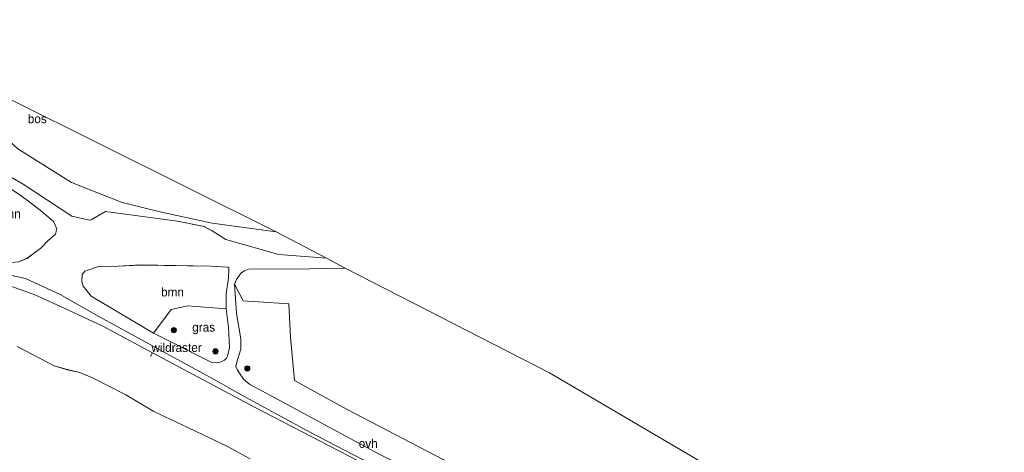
# Model space of a CAD drawing. Header units: millimetres. Extents: x 180000 to 190000, y 466229 to 468626.
# Tile 156 of 202: x 186283 to 186564, y 467100 to 467223. Entities that reach past the tile are written whole.
import ezdxf
from ezdxf.enums import TextEntityAlignment as Align

# ---------------------------------------------------------------- set-up
doc = ezdxf.new("R2010")
doc.units = ezdxf.units.MM
for name, color, linetype, lineweight in [('af-bs-rasterhekwerk', 8, 'hekwerk', 18), ('bp-b5-boom', 93, 'Continuous', 18), ('bp-b5-bos', 93, 'Continuous', 18), ('bp-b5-grasland', 93, 'Continuous', 18), ('bp-bs-boom', 93, 'Continuous', 18), ('gw-bs-kruinlijn', 93, 'Continuous', 18), ('kd-bs-opnamedtmgrens', 173, 'Continuous', 18), ('vh-b5-verh_soort', 8, 'Continuous', 18)]:
    doc.layers.add(name, color=color, linetype=linetype, lineweight=lineweight)
doc.styles.add('rtw_iso', font='iso-rtw.shx')
doc.linetypes.add('hekwerk', pattern='A,7,-1.5,[1,RTW.shx,S=0.75,R=0,X=0,Y=0],-1.5', length=10)

# ---------------------------------------------------------------- blocks, each defined once
blk = doc.blocks.new('dtbattr-r')
at = {"style": 'rtw_iso'}
blk.add_attdef('TAG', text='', height=2.5, dxfattribs=at).set_placement((0, 0), align=Align.MIDDLE_CENTER)
blk = doc.blocks.new('d33az_ACAD_1_FMEBLOCK50')
at = {"layer": 'bp-b5-grasland'}
for points in [[(6.29, -14.85, 72.68), (32.81, -29.89, 72.16), (34.48, -28.07, 72.11), (39.37, -4.94, 71.97), (42.45, -5.48, 71.83), (50.17, -10.75, 71.77), (54.86, -14.96, 71.76), (64.9, -23.3, 71.7), (74.24, -29.95, 71.46), (85.43, -36.05, 70.93), (101.93, -44.82, 70.8), (86.53, -64.89, 71.65), (78.4, -60.11, 71.76), (71.41, -54.91, 71.94), (67.61, -52.24, 71.95), (64.37, -50.65, 71.86), (58.52, -48.43, 71.92), (52.26, -45.35, 72.03), (29.18, -31.97, 72.36), (2.9, -16.47, 72.85), (-26.69, -0.74, 73.5), (-60.73, 16.48, 73.4), (-92.73, 33.74, 73.35), (-97.53, 36.33, 73.33), (-99.34, 37.8, 73.38), (-101.09, 40.36, 73.4), (-101.52, 41.41, 73.45), (-101.16, 43.01, 73.43), (-100.13, 46.33, 73.32), (-100.15, 49.3, 73.25), (-101.32, 56.46, 73.01), (-101.93, 64.89, 72.51), (-99.47, 60.11, 72.94), (-86.43, 59.22, 72.96), (-86.02, 49.66, 73.13), (-84.82, 37.43, 73.25), (-69.86, 29.17, 73.22), (-42.56, 14.96, 73.49), (-24.27, 3.68, 73.59), (-6.94, -7.04, 73.39)], [(61.22, -48.24, 71.83), (61.59, -48.42, 71.83), (64.32, -48.27, 71.81), (64.5, -47.88, 71.81), (64.39, -46.81, 71.81), (64.24, -44.21, 71.78), (64.01, -41.18, 71.8), (63.46, -40.23, 71.83), (62.69, -39.74, 71.83), (61.41, -39.65, 71.81), (60.88, -40.06, 71.8), (60.54, -40.91, 71.8), (60.92, -47.63, 71.83)]]:
    blk.add_polyline3d(points, close=True, dxfattribs=at)
blk = doc.blocks.new('d33az_ACAD_1_FMEBLOCK104')
at = {"layer": 'bp-b5-grasland'}
blk.add_polyline3d([(-71.31, 51.05, 71.4), (-60.8, 45.6, 71.87), (-57.09, 44.49, 72.19), (-53.52, 43.66, 72.56), (-49.67, 42.11, 72.78), (-40.37, 37.32, 72.8), (-32.44, 32.57, 72.81), (-22.75, 28.08, 73.02), (-16.39, 25.03, 73.23), (-11.3, 22.52, 73.33), (-5, 19.08, 73.41)], dxfattribs=at)
blk = doc.blocks.new('boom')
blk.add_hatch(color=256).paths.add_polyline_path([(-0.75, 0, 1), (0.75, 0, 1)])
blk.add_circle((0, 0), 0.75)
blk = doc.blocks.new('d33az_ACAD_1_FMEBLOCK164')
at = {"layer": 'vh-b5-verh_soort'}
for points in [[(-138.04, 77.04, 70.49), (-136.92, 76.61, 70.41), (-136.32, 76.64, 70.38), (-134.22, 77.86, 70.41), (-133.48, 78.78, 70.41), (-131.04, 81.45, 70.49), (-128, 83.11, 70.44), (-125.02, 83.36, 70.51), (-121.37, 83.17, 70.55), (-117.38, 82.09, 70.58), (-106.32, 75.75, 70.94), (-92.49, 66.67, 71.29), (-87.49, 65.52, 71.43), (-86.99, 65.61, 71.48), (-86.53, 65.92, 71.47), (-82.89, 67.95, 71.52), (-62.46, 65.25, 72), (-54.89, 63.67, 72.02), (-52.57, 62.48, 72.14), (-48.67, 60.02, 72.2), (-33.58, 55.75, 72.38), (-20.05, 54.69, 72.36), (-14.73, 51.83, 72.41), (-29.85, 51.6, 72.43), (-41.94, 51.66, 72.39), (-43.4, 51.11, 72.42), (-44.43, 50.4, 72.44), (-45.69, 48.64, 72.48), (-46.22, 47.35, 72.51), (-45.62, 38.92, 73.01), (-44.44, 31.76, 73.25), (-44.42, 28.79, 73.32), (-45.45, 25.47, 73.43), (-45.82, 23.88, 73.45), (-45.39, 22.82, 73.4), (-43.63, 20.26, 73.38), (-41.82, 18.79, 73.33), (-37.03, 16.2, 73.35), (-5.02, -1.06, 73.4), (29.01, -18.28, 73.5), (58.61, -34.01, 72.85), (84.89, -49.51, 72.36), (107.97, -62.89, 72.03), (114.23, -65.97, 71.92), (120.08, -68.19, 71.86), (123.32, -69.78, 71.95), (127.11, -72.45, 71.94), (134.11, -77.64, 71.76), (142.24, -82.43, 71.65), (140.41, -84.82, 71.65), (126.09, -76.11, 71.73), (116.12, -70.64, 71.83), (104.05, -64.63, 71.96), (87.61, -55.01, 72.13), (67.72, -42.63, 72.57), (51.31, -33.28, 73.02), (35.33, -25.15, 73.56), (8.36, -11.29, 73.5), (-9.79, -2.57, 73.41), (-24.64, 5.11, 73.4), (-44.1, 15.74, 73.34), (-52.19, 20.29, 73.26), (-85.88, 38.71, 71.97), (-95.61, 44.31, 71.72), (-105.63, 48.88, 71.4), (-115.82, 51.08, 71.08), (-124.49, 53.45, 70.89), (-128.59, 55.81, 70.83), (-132.47, 58.75, 70.66), (-135.04, 60.73, 70.59), (-136.37, 61.28, 70.62), (-137.68, 61.46, 70.67), (-138.41, 61.17, 70.57), (-139.05, 60.52, 70.53), (-139.69, 62.37, 70.49), (-140.25, 63.5, 70.52), (-142.24, 84.82, 70.3), (-140.86, 78.84, 70.47), (-139.82, 78.08, 70.52)], [(-128.74, 64.29, 70.51), (-127.01, 61.19, 70.6), (-125.5, 59.32, 70.63), (-124.23, 57.96, 70.61), (-121.26, 56.33, 70.65), (-117.62, 54.71, 70.71), (-114.28, 53.86, 70.87), (-110.89, 53.33, 71.09), (-107.64, 53.63, 71.08), (-105.18, 54.66, 71.11), (-103.06, 56.24, 71.13), (-101.31, 57.55, 71.18), (-99.26, 59.62, 71.16), (-97.12, 61.56, 71.04), (-96.74, 63.02, 71.02), (-97.72, 65.14, 71), (-101, 68.01, 70.93), (-104.78, 70.96, 70.83), (-107.83, 73.06, 70.72), (-111.18, 75.25, 70.6), (-114.78, 76.42, 70.56), (-118.28, 77.18, 70.51), (-121.04, 77.34, 70.47), (-123.51, 76.96, 70.43), (-126.05, 76.04, 70.4), (-127.79, 74.67, 70.41), (-128.69, 72.65, 70.42), (-129.62, 70.15, 70.4), (-129.76, 67.67, 70.39)], [(-52.66, 25.02, 73.18), (-51.33, 24.96, 73.27), (-50.03, 25.22, 73.36), (-49.04, 25.73, 73.39), (-48.47, 26.29, 73.44), (-48.17, 26.83, 73.39), (-47.64, 29.34, 73.28), (-47.89, 35, 73.14), (-48.55, 40.25, 72.83), (-48.58, 44.68, 72.68), (-47.88, 49.06, 72.52), (-47.79, 51.76, 72.47), (-47.8, 51.94, 72.44), (-48.11, 52.11, 72.44), (-52.99, 52.43, 72.39), (-73, 52.77, 72.22), (-79.34, 52.4, 71.95), (-84.86, 52.31, 71.78), (-88.82, 50.99, 71.7), (-89.51, 50.06, 71.78), (-89.64, 48.04, 71.83), (-89.3, 46.76, 71.81), (-86.98, 43.87, 71.9), (-69.27, 33.37, 72.69)]]:
    blk.add_polyline3d(points, close=True, dxfattribs=at)
blk = doc.blocks.new('dtbattr-l')
at = {"style": 'rtw_iso'}
blk.add_attdef('TAG', (0, 0), '', height=2.5, dxfattribs=at)

msp = doc.modelspace()

# ---------------------------------------------------------------- linework, layer by layer
at = {"layer": 'af-bs-rasterhekwerk'}
for points in [[(186256.37, 467155.85, 70.68), (186267.91, 467151.44, 70.94), (186287.64, 467144.45, 71.49), (186297.2, 467140.12, 71.89), (186307.13, 467135.45, 72.09), (186321.24, 467127.91, 72.47), (186350.46, 467112.31, 73.24), (186392.93, 467090.36, 73.38), (186422.54, 467074.21, 73.46), (186437.39, 467066.12, 73.36), (186452.58, 467057.5, 72.7), (186481.51, 467040.7, 72.23), (186511.53, 467023.35, 71.86), (186527.54, 467014.23, 71.59), (186529.54, 467013.09, 71.56)], [(186320.69, 467126.84, 72.37), (186321.24, 467127.91, 72.47)]]:
    msp.add_polyline3d(points, dxfattribs=at)
at = {"layer": 'bp-b5-boom'}
msp.add_polyline3d([(186282.97, 467173.16, 70.72), (186286.03, 467171.05, 70.83), (186289.8, 467168.11, 70.93), (186293.09, 467165.23, 71), (186294.06, 467163.12, 71.02), (186293.68, 467161.66, 71.04), (186291.54, 467159.72, 71.16), (186289.49, 467157.64, 71.18), (186287.74, 467156.34, 71.13), (186285.62, 467154.75, 71.11), (186283.16, 467153.73, 71.08)], dxfattribs=at)
msp.add_polyline3d([(186342.22, 467144.78, 72.68), (186342.25, 467140.35, 72.83), (186331.34, 467141.29, 72.92), (186326.56, 467140.25, 72.89), (186321.53, 467133.47, 72.69), (186303.82, 467143.96, 71.9), (186301.5, 467146.85, 71.81), (186301.17, 467148.14, 71.83), (186301.3, 467150.15, 71.78), (186301.98, 467151.09, 71.7), (186305.94, 467152.41, 71.78), (186311.46, 467152.49, 71.95), (186317.81, 467152.86, 72.22), (186337.81, 467152.53, 72.39), (186342.7, 467152.21, 72.44), (186343, 467152.04, 72.44), (186343.02, 467151.85, 72.47), (186342.92, 467149.16, 72.52)], close=True, dxfattribs=at)
at = {"layer": 'bp-b5-bos'}
msp.add_polyline3d([(186281.04, 467199.82, 69.93), (186356.41, 467162.26, 72.2), (186338.25, 467164.79, 71.86), (186323.79, 467167.88, 71.52), (186312.59, 467170.67, 71.17), (186298.23, 467176.35, 70.92), (186282.93, 467185.89, 70.59), (186266.07, 467201.28, 70.18), (186262.16, 467203.81, 70.16), (186255.1, 467208.39, 70.12), (186248.12, 467212.51, 70.12), (186245.56, 467214.02, 70.12), (186245.21, 467217.76, 70.05), (186249.3, 467222.64, 69.91)], close=True, dxfattribs=at)
for points in [[(186267.91, 467151.44, 70.94), (186287.64, 467144.45, 71.49), (186297.2, 467140.12, 71.89), (186307.13, 467135.45, 72.09), (186321.24, 467127.91, 72.47), (186350.46, 467112.31, 73.24), (186392.93, 467090.36, 73.38)], [(186403.95, 467097.52, 73.49), (186376.65, 467111.73, 73.22), (186361.69, 467119.98, 73.25), (186360.49, 467132.22, 73.13), (186360.08, 467141.77, 72.96), (186347.04, 467142.67, 72.94), (186344.58, 467147.45, 72.51), (186345.12, 467148.74, 72.48), (186346.38, 467150.5, 72.44), (186347.4, 467151.21, 72.42), (186348.87, 467151.76, 72.39), (186360.95, 467151.69, 72.43), (186376.08, 467151.92, 72.41), (186434.14, 467122.16, 73.28), (186511.79, 467076.55, 71.54)], [(186349.07, 467097.68, 73.41), (186342.77, 467101.11, 73.33), (186337.68, 467103.63, 73.23), (186331.32, 467106.68, 73.02), (186321.64, 467111.16, 72.81), (186313.7, 467115.91, 72.8), (186304.41, 467120.7, 72.78), (186300.55, 467122.25, 72.56), (186296.98, 467123.08, 72.19), (186293.28, 467124.2, 71.87), (186282.77, 467129.65, 71.4)]]:
    msp.add_polyline3d(points, dxfattribs=at)
at = {"layer": 'bp-b5-grasland'}
for points in [[(186282.93, 467185.89, 70.59), (186298.23, 467176.35, 70.92), (186312.59, 467170.67, 71.17), (186323.79, 467167.88, 71.52), (186338.25, 467164.79, 71.86), (186356.41, 467162.26, 72.2), (186370.76, 467154.79, 72.36), (186357.23, 467155.85, 72.38), (186342.13, 467160.12, 72.2), (186338.24, 467162.57, 72.14), (186335.92, 467163.77, 72.02), (186328.34, 467165.34, 72), (186307.92, 467168.05, 71.52), (186304.27, 467166.02, 71.47), (186303.82, 467165.71, 71.48), (186303.32, 467165.62, 71.43), (186298.31, 467166.76, 71.29), (186284.48, 467175.84, 70.94), (186273.42, 467182.19, 70.58)], [(186392.93, 467090.36, 73.38), (186350.46, 467112.31, 73.24), (186321.24, 467127.91, 72.47), (186307.13, 467135.45, 72.09), (186297.2, 467140.12, 71.89), (186287.64, 467144.45, 71.49), (186267.91, 467151.44, 70.94)], [(186274.98, 467151.17, 71.08), (186285.18, 467148.98, 71.4), (186295.19, 467144.41, 71.72), (186304.93, 467138.81, 71.97), (186338.62, 467120.38, 73.26), (186346.71, 467115.83, 73.34), (186366.16, 467105.2, 73.4), (186381.02, 467097.53, 73.41)]]:
    msp.add_polyline3d(points, dxfattribs=at)
msp.add_polyline3d([(186340.77, 467125.32, 73.36), (186339.48, 467125.06, 73.27), (186338.15, 467125.11, 73.18), (186321.53, 467133.47, 72.69), (186326.56, 467140.25, 72.89), (186331.34, 467141.29, 72.92), (186342.25, 467140.35, 72.83), (186342.91, 467135.1, 73.14), (186343.16, 467129.43, 73.28), (186342.63, 467126.93, 73.39), (186342.33, 467126.39, 73.44), (186341.76, 467125.83, 73.39)], close=True, dxfattribs=at)
at = {"layer": 'gw-bs-kruinlijn'}
msp.add_polyline3d([(186282.77, 467129.65, 71.4), (186293.28, 467124.2, 71.87), (186296.98, 467123.08, 72.19), (186300.55, 467122.25, 72.56), (186304.41, 467120.7, 72.78), (186313.7, 467115.91, 72.8), (186321.64, 467111.16, 72.81), (186331.32, 467106.68, 73.02), (186337.68, 467103.63, 73.23), (186342.77, 467101.11, 73.33), (186349.07, 467097.68, 73.41)], dxfattribs=at)
at = {"layer": 'kd-bs-opnamedtmgrens'}
msp.add_polyline3d([(186249.3, 467222.64, 69.91), (186281.04, 467199.82, 69.93), (186356.41, 467162.26, 72.2), (186370.76, 467154.79, 72.36), (186376.08, 467151.92, 72.41), (186434.14, 467122.16, 73.28), (186511.79, 467076.55, 71.54), (186563.53, 467057.43, 70.64)], dxfattribs=at)

# ---------------------------------------------------------------- block references
at = {"layer": 'af-bs-rasterhekwerk'}
ref = msp.add_blockref('dtbattr-l', (186320.96, 467127.38, 72.42), dxfattribs=at)
ref.add_attrib('TAG', 'wildraster', dxfattribs={"layer": '0', "height": 2.5, "style": 'rtw_iso'}).set_placement((186320.96, 467127.38, 72.42), align=Align.BOTTOM_LEFT)
at = {"layer": 'bp-b5-boom'}
ref = msp.add_blockref('dtbattr-r', (186277.3, 467165.43, 70.74), dxfattribs=at)
ref.add_attrib('TAG', 'bmn', dxfattribs={"layer": '0', "height": 2.5, "style": 'rtw_iso'}).set_placement((186277.3, 467165.43, 70.74), align=Align.BOTTOM_LEFT)
ref = msp.add_blockref('dtbattr-r', (186323.7, 467143.17, 72.29), dxfattribs=at)
ref.add_attrib('TAG', 'bmn', dxfattribs={"layer": '0', "height": 2.5, "style": 'rtw_iso'}).set_placement((186323.7, 467143.17, 72.29), align=Align.BOTTOM_LEFT)
at = {"layer": 'bp-b5-bos'}
ref = msp.add_blockref('dtbattr-r', (186285.79, 467192.45, 70.63), dxfattribs=at)
ref.add_attrib('TAG', 'bos', dxfattribs={"layer": '0', "height": 2.5, "style": 'rtw_iso'}).set_placement((186285.79, 467192.45, 70.63), align=Align.BOTTOM_LEFT)
at = {"layer": 'bp-b5-grasland'}
for name, p in [('d33az_ACAD_1_FMEBLOCK104', (186354.07, 467078.6)), ('d33az_ACAD_1_FMEBLOCK50', (186446.51, 467082.56))]:
    msp.add_blockref(name, p, dxfattribs=at)
ref = msp.add_blockref('dtbattr-r', (186332.56, 467133.17, 73.15), dxfattribs=at)
ref.add_attrib('TAG', 'gras', dxfattribs={"layer": '0', "height": 2.5, "style": 'rtw_iso'}).set_placement((186332.56, 467133.17, 73.15), align=Align.BOTTOM_LEFT)
at = {"layer": 'bp-bs-boom'}
for p in [(186327.32, 467134.33, 73.17), (186339.19, 467128.29, 73.38), (186348.24, 467123.44, 73.45)]:
    msp.add_blockref('boom', p, dxfattribs=at)
at = {"layer": 'vh-b5-verh_soort'}
msp.add_blockref('d33az_ACAD_1_FMEBLOCK164', (186390.8, 467100.1), dxfattribs=at)
ref = msp.add_blockref('dtbattr-r', (186379.93, 467100.1, 71.86), dxfattribs=at)
ref.add_attrib('TAG', 'ovh', dxfattribs={"layer": '0', "height": 2.5, "style": 'rtw_iso'}).set_placement((186379.93, 467100.1, 71.86), align=Align.BOTTOM_LEFT)

doc.saveas('drawing.dxf')
